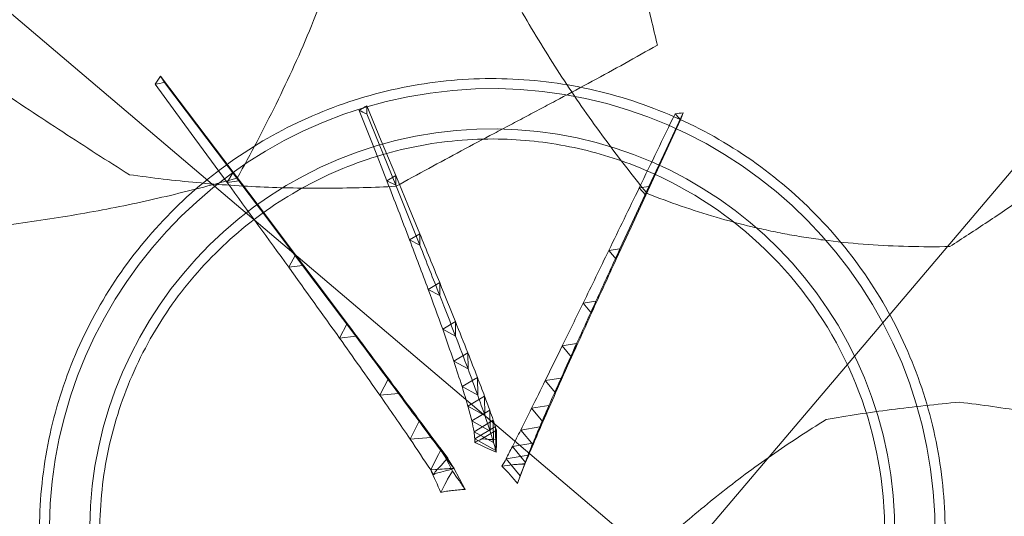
# Model space of a CAD drawing. Header units: millimetres. Extents: x 853417 to 929373, y -433185 to -369260.
# Tile 121 of 228: x 909888 to 910377, y -402488 to -402242. Entities that reach past the tile are written whole.
import ezdxf

# ---------------------------------------------------------------- set-up
doc = ezdxf.new("R2010")
doc.units = ezdxf.units.MM
doc.layers.add('I-FURN', color=7, linetype='Continuous', lineweight=9)
doc.layers.add('KOKO-FLOR-PATT', color=7, linetype='Continuous', lineweight=9)

# ---------------------------------------------------------------- blocks, each defined once
blk = doc.blocks.new('Furniture_Interior-Artwork-Decoration_Gotessons_Areca-Palm  - Default-1583015-1 korrus_SA_kunstihanke plaan')
at = {"layer": 'I-FURN'}
for p, q in [((236.73, 142.26), (184.82, 109.84)), ((184.42, 115.66), (189.23, 112.21)), ((184.82, 109.84), (184.42, 115.66)), ((189.23, 112.21), (184.82, 109.84)), ((139.81, 89), (145.63, 85.04)), ((140.09, 82.04), (139.81, 89)), ((145.63, 85.04), (140.09, 82.04)), ((102.52, 67), (109.34, 62.53)), ((102.66, 58.89), (102.52, 67)), ((109.34, 62.53), (102.66, 58.89)), ((72.46, 49.58), (80.3, 44.6)), ((72.48, 40.33), (72.46, 49.58)), ((80.3, 44.6), (72.48, 40.33)), ((212.16, 43.61), (175.64, 32.42)), ((49.29, 26.15), (49.39, 36.53)), ((49.39, 36.53), (58.23, 31.04)), ((175.64, 32.42), (178.26, 36.59)), ((178.26, 36.59), (180.45, 31.97)), ((58.23, 31.04), (49.29, 26.15)), ((180.45, 31.97), (175.64, 32.42)), ((30.71, 26.51), (33.17, 27.73)), ((32.98, 16.22), (33.17, 27.73)), ((33.17, 27.73), (43, 21.71)), ((144.87, 23.13), (147.96, 27.94)), ((147.96, 27.94), (150.49, 22.65)), ((43, 21.71), (32.98, 16.22)), ((38.23, 18.78), (43, 21.71)), ((119.09, 15.49), (122.66, 20.95)), ((122.66, 20.95), (125.53, 14.97)), ((150.49, 22.65), (144.87, 23.13)), ((32.98, 16.22), (32.82, 16.12)), ((98.29, 9.48), (102.32, 15.56)), ((102.32, 15.56), (105.53, 8.92)), ((125.53, 14.97), (119.09, 15.49)), ((81.49, 4.76), (85.97, 11.47)), ((85.97, 11.47), (89.51, 4.16)), ((49.81, -3.38), (55.61, 5.21)), ((55.61, 5.21), (60.14, -4.13)), ((57.72, -1.51), (63.08, 6.46)), ((63.08, 6.46), (67.28, -2.21)), ((68.12, 1.15), (73.05, 8.49)), ((73.05, 8.49), (76.92, 0.5)), ((105.53, 8.92), (98.29, 9.48)), ((39.91, -5.33), (46.57, 4.5)), ((43.98, -4.62), (50.21, 4.6)), ((44.87, 4.75), (46.57, 4.5)), ((49.97, -6.55), (46.26, 1.1)), ((46.57, 4.5), (51.75, -6.18)), ((50.21, 4.6), (55.06, -5.41)), ((76.92, 0.5), (68.12, 1.15)), ((89.51, 4.16), (81.49, 4.76)), ((55.06, -5.41), (43.98, -4.62)), ((60.14, -4.13), (49.81, -3.38)), ((67.28, -2.21), (57.72, -1.51)), ((39.91, -5.33), (39.01, -5.44)), ((51.75, -6.18), (39.91, -5.33)), ((45.19, -6.2), (49.97, -6.55)), ((26.24, -16.33), (22.64, -14.62)), ((26.24, -16.33), (35.36, -10.04)), ((32.65, -19.58), (41.14, -13.72)), ((35.36, -10.04), (36.23, -21.09)), ((41.14, -13.72), (41.94, -24)), ((36.23, -21.09), (26.24, -16.33)), ((31.9, -19.05), (32.27, -19.2)), ((32.07, -16.64), (32.27, -19.2)), ((41.11, -24.03), (48.96, -18.59)), ((48.96, -18.59), (49.69, -28.11)), ((41.94, -24), (32.65, -19.58)), ((49.69, -28.11), (41.11, -24.03)), ((52, -29.91), (59.21, -24.91)), ((59.21, -24.91), (59.86, -33.65)), ((59.86, -33.65), (52, -29.91)), ((65.76, -37.5), (72.32, -32.92)), ((72.32, -32.92), (72.89, -40.88)), ((72.89, -40.88), (65.76, -37.5)), ((82.82, -47.04), (88.73, -42.89)), ((88.73, -42.89), (89.22, -50.07)), ((89.22, -50.07), (82.82, -47.04)), ((103.69, -58.84), (108.95, -55.11)), ((108.95, -55.11), (109.34, -61.51)), ((109.34, -61.51), (103.69, -58.84)), ((129.31, -73.46), (133.9, -70.15)), ((133.9, -70.15), (134.2, -75.76)), ((134.2, -75.76), (129.31, -73.46)), ((159.62, -90.88), (163.55, -87.99)), ((163.55, -87.99), (163.75, -92.81)), ((163.75, -92.81), (159.62, -90.88))]:
    blk.add_line(p, q, dxfattribs=at)
at = {"layer": 'I-FURN', "flags": 128}
for points in [[(184.42, 115.66), (210.32, 131.31), (236.23, 146.95)], [(236.23, 146.95), (237.19, 146.22), (238.14, 145.49), (239.1, 144.76), (240.06, 144.03)], [(236.73, 142.26), (236.6, 143.44), (236.48, 144.61), (236.35, 145.78), (236.23, 146.95)], [(189.23, 112.21), (214.65, 128.12), (240.06, 144.03)], [(240.06, 144.03), (239.23, 143.59), (238.39, 143.15), (237.56, 142.7), (236.73, 142.26)], [(184.82, 109.84), (162.45, 95.94), (140.09, 82.04)], [(145.63, 85.04), (167.43, 98.62), (189.23, 112.21)], [(109.34, 62.53), (127.48, 73.79), (145.63, 85.04)], [(140.09, 82.04), (121.37, 70.47), (102.66, 58.89)], [(178.26, 36.59), (196.28, 41.87), (214.3, 47.15)], [(212.16, 43.61), (212.7, 44.5), (213.23, 45.38), (213.77, 46.26), (214.3, 47.15)], [(214.3, 47.15), (214.77, 46.16), (215.23, 45.17), (215.7, 44.18), (216.16, 43.2)], [(180.45, 31.97), (198.3, 37.58), (216.16, 43.2)], [(216.16, 43.2), (215.16, 43.3), (214.16, 43.41), (213.16, 43.51), (212.16, 43.61)], [(175.64, 32.42), (160.25, 27.78), (144.87, 23.13)], [(150.49, 22.65), (165.47, 27.31), (180.45, 31.97)], [(32.01, 25.63), (31.68, 25.85), (31.36, 26.07), (31.03, 26.29), (30.71, 26.51)], [(30.71, 26.51), (30.87, 26.12), (31.02, 25.74), (31.18, 25.36), (31.34, 24.98)], [(31.34, 24.98), (31.71, 22.73), (32.09, 20.51), (32.46, 18.31), (32.82, 16.12)], [(38.23, 18.78), (36.68, 20.49), (35.12, 22.2), (33.57, 23.92), (32.01, 25.63)], [(32.98, 16.22), (33.03, 19.1), (33.08, 21.98), (33.12, 24.85), (33.17, 27.73)], [(33.17, 27.73), (35.63, 26.23), (38.08, 24.72), (40.54, 23.22), (43, 21.71)], [(26.53, 20.68), (25.31, 21.45), (24.1, 22.21), (22.88, 22.98), (21.67, 23.74)], [(21.67, 23.74), (21.75, 23.04), (21.83, 22.33), (21.91, 21.63), (22, 20.93)], [(22, 20.93), (22.02, 20.22), (22.04, 19.52), (22.06, 18.81), (22.09, 18.11)], [(31.61, 16.97), (30.34, 17.9), (29.06, 18.83), (27.8, 19.76), (26.53, 20.68)], [(31.61, 16.97), (35.41, 18.55), (39.2, 20.13), (43, 21.71)], [(43, 21.71), (40.49, 20.34), (37.99, 18.97), (35.48, 17.59), (32.98, 16.22)], [(32.98, 16.22), (27.53, 13.89), (22.07, 11.56)], [(26.53, 14.04), (27.8, 14.77), (29.07, 15.5), (30.34, 16.23), (31.61, 16.97)], [(32.82, 16.12), (34.17, 16.79), (35.53, 17.45), (36.88, 18.12), (38.23, 18.78)], [(22.07, 11.56), (22.51, 11.81), (22.94, 12.05), (23.38, 12.29), (23.81, 12.53)], [(23.81, 12.53), (24.49, 12.91), (25.17, 13.29), (25.85, 13.66), (26.53, 14.04)], [(44.87, 4.75), (43.41, 2.2), (41.94, -0.35), (40.47, -2.89), (39.01, -5.44)], [(45.07, 4.23), (45.02, 4.36), (44.97, 4.49), (44.92, 4.62), (44.87, 4.75)], [(46.26, 1.1), (45.96, 1.88), (45.67, 2.67), (45.37, 3.45), (45.07, 4.23)], [(45.19, -6.2), (45.46, -4.38), (45.73, -2.55), (46, -0.73), (46.26, 1.1)], [(31.83, -7.71), (31, -8.39), (30.18, -9.07), (29.36, -9.75), (28.54, -10.43)], [(32.13, -12.93), (32.05, -11.62), (31.98, -10.32), (31.9, -9.01), (31.83, -7.71)], [(39.01, -5.44), (39.02, -5.44), (39.04, -5.45), (39.06, -5.45), (39.08, -5.45)], [(39.08, -5.45), (40.6, -5.64), (42.13, -5.83), (43.66, -6.01), (45.19, -6.2)], [(22.64, -14.62), (23.26, -14.91), (23.88, -15.21), (24.5, -15.5), (25.12, -15.8)], [(28.54, -10.43), (28.32, -10.59), (28.1, -10.75), (27.89, -10.91), (27.67, -11.08)], [(32.15, -16.03), (32.14, -15.25), (32.14, -14.48), (32.13, -13.7), (32.13, -12.93)], [(25.12, -15.8), (26.42, -16.42), (27.74, -17.04), (29.06, -17.67), (30.38, -18.3)], [(30.38, -18.3), (30.45, -18.34), (30.52, -18.37), (30.59, -18.4), (30.66, -18.44)], [(30.66, -18.44), (30.97, -18.59), (31.28, -18.74), (31.59, -18.9), (31.9, -19.05)], [(31.9, -19.05), (31.94, -18.45), (31.98, -17.84), (32.02, -17.24), (32.07, -16.64)], [(32.07, -16.64), (32.09, -16.48), (32.11, -16.33), (32.13, -16.18), (32.15, -16.03)], [(159.62, -90.88), (144.46, -82.17), (129.31, -73.46)], [(134.2, -75.76), (148.98, -84.29), (163.75, -92.81)], [(195.32, -111.5), (177.47, -101.19), (159.62, -90.88)], [(163.75, -92.81), (181.23, -102.94), (198.7, -113.07)], [(195.32, -111.5), (196.14, -110.88), (196.96, -110.27), (197.78, -109.65), (198.6, -109.03)], [(198.7, -113.07), (197.86, -112.68), (197.01, -112.28), (196.17, -111.89), (195.32, -111.5)], [(198.6, -109.03), (198.63, -110.04), (198.65, -111.05), (198.68, -112.06), (198.7, -113.07)]]:
    blk.add_lwpolyline(points, dxfattribs=at)
at = {"layer": 'I-FURN'}
for points, knots in [([(172.54, 250.23), (172.65, 244.13), (172.96, 232), (173.73, 214.08), (174.86, 196.21), (176.36, 178.62), (178.26, 161.39), (181.33, 138.66), (184.14, 121.87), (186.18, 110.52)], [0, 0, 0, 0, 0.125, 0.25, 0.375, 0.5, 0.625, 0.75, 1, 1, 1, 1]), ([(192.66, 163.74), (190.09, 152.7), (185.48, 130.73), (181.1, 102.98), (178.53, 81.18), (176.49, 59.45), (175.52, 43.26), (175.07, 32.36)], [0, 0, 0, 0, 0.25, 0.5, 0.625, 0.75, 1, 1, 1, 1]), ([(175.07, 32.36), (177.6, 26.61), (182.54, 15.24), (189.74, -1.54), (195.7, -15.68), (200.46, -27.06), (204, -35.53), (207.54, -43.98), (212.31, -55.31), (218.32, -69.46), (225.68, -86.35), (230.78, -97.65), (233.38, -103.31)], [0, 0, 0, 0, 0.125, 0.25, 0.375, 0.4375, 0.5, 0.5625, 0.625, 0.75, 0.875, 1, 1, 1, 1]), ([(283.5, -25.43), (272.54, -30.07), (256.41, -37.23), (235.26, -47.55), (219.7, -55.62), (204.42, -64.09), (184.42, -75.88), (169.98, -85.16), (160.36, -91.66)], [0, 0, 0, 0, 0.25, 0.375, 0.5, 0.625, 0.75, 1, 1, 1, 1]), ([(-28.46, -64.11), (-21.91, -72.18), (-12.42, -84.32), (-0.25, -101.18), (8.58, -114.18), (17.13, -127.65), (25.35, -141.54), (33.14, -155.66), (38.11, -165.32), (40.55, -170.21)], [0, 0, 0, 0, 0.25, 0.375, 0.5, 0.625, 0.75, 0.875, 1, 1, 1, 1]), ([(233.38, -103.31), (237.63, -102.68), (246.5, -101.39), (258.55, -99.66), (268.89, -98.28), (277.01, -97.27), (285.47, -96.21), (294.23, -95.06), (303.33, -93.83), (312.83, -92.56), (322.65, -91.2), (336.04, -89.17), (353.38, -86.23), (368.01, -83.44), (375.56, -81.93)], [0, 0, 0, 0, 0.125, 0.25, 0.3125, 0.375, 0.4375, 0.5, 0.5625, 0.625, 0.6875, 0.75, 0.875, 1, 1, 1, 1]), ([(160.36, -91.66), (157.69, -97.04), (152.55, -107.89), (145.5, -124.59), (140.17, -139.12), (136.29, -151.13), (133.63, -160.27), (131.2, -169.59), (128.23, -182.33), (125.14, -198.64), (122.43, -218.57), (121.17, -232.22), (120.67, -239.12)], [0, 0, 0, 0, 0.125, 0.25, 0.375, 0.4375, 0.5, 0.5625, 0.625, 0.75, 0.875, 1, 1, 1, 1])]:
    blk.add_open_spline(points, degree=3, knots=knots, dxfattribs=at)
for points in [[(241.8, 226.25), (237.6, 221), (229.2, 210.52), (216.71, 194.81), (204.46, 179.18), (196.54, 168.88), (192.66, 163.74)], [(139.81, 89), (154.68, 97.89), (169.55, 106.77), (184.42, 115.66)], [(186.18, 110.52), (191.91, 106.66), (203.41, 99.05), (220.98, 88), (239.25, 77.21), (258.17, 66.94), (277.8, 57.29), (298.26, 48.3), (319.4, 40.19), (334.05, 35.25), (341.5, 32.9)], [(102.52, 67), (114.95, 74.34), (127.38, 81.67), (139.81, 89)], [(72.46, 49.58), (82.48, 55.39), (92.5, 61.2), (102.52, 67)], [(102.66, 58.89), (92.6, 52.71), (82.54, 46.52), (72.48, 40.33)], [(80.3, 44.6), (89.98, 50.58), (99.66, 56.56), (109.34, 62.53)], [(49.39, 36.53), (57.08, 40.88), (64.77, 45.23), (72.46, 49.58)], [(58.23, 31.04), (65.58, 35.56), (72.94, 40.08), (80.3, 44.6)], [(72.48, 40.33), (64.75, 35.6), (57.02, 30.87), (49.29, 26.15)], [(33.17, 27.73), (38.58, 30.67), (43.99, 33.6), (49.39, 36.53)], [(147.96, 27.94), (158.06, 30.82), (168.16, 33.71), (178.26, 36.59)], [(43, 21.71), (48.07, 24.82), (53.15, 27.93), (58.23, 31.04)], [(21.67, 23.74), (25.5, 25.07), (29.34, 26.4), (33.17, 27.73)], [(49.29, 26.15), (43.85, 22.84), (38.42, 19.53), (32.98, 16.22)], [(122.66, 20.95), (131.09, 23.28), (139.53, 25.61), (147.96, 27.94)], [(102.32, 15.56), (109.1, 17.36), (115.88, 19.15), (122.66, 20.95)], [(144.87, 23.13), (136.27, 20.59), (127.68, 18.04), (119.09, 15.49)], [(125.53, 14.97), (133.85, 17.53), (142.17, 20.09), (150.49, 22.65)], [(22.09, 18.11), (22.09, 17.02), (22.08, 14.83), (22.08, 12.65), (22.07, 11.56)], [(85.97, 11.47), (91.42, 12.84), (96.87, 14.2), (102.32, 15.56)], [(119.09, 15.49), (112.16, 13.49), (105.22, 11.48), (98.29, 9.48)], [(105.53, 8.92), (112.19, 10.94), (118.86, 12.95), (125.53, 14.97)], [(73.05, 8.49), (77.36, 9.49), (81.67, 10.48), (85.97, 11.47)], [(50.21, 4.6), (52.01, 4.8), (53.81, 5), (55.61, 5.21)], [(55.61, 5.21), (58.1, 5.62), (60.59, 6.04), (63.08, 6.46)], [(63.08, 6.46), (66.41, 7.13), (69.73, 7.81), (73.05, 8.49)], [(98.29, 9.48), (92.69, 7.9), (87.09, 6.33), (81.49, 4.76)], [(89.51, 4.16), (94.85, 5.74), (100.19, 7.33), (105.53, 8.92)], [(46.57, 4.5), (47.78, 4.53), (48.99, 4.57), (50.21, 4.6)], [(68.12, 1.15), (64.65, 0.26), (61.18, -0.62), (57.72, -1.51)], [(67.28, -2.21), (70.49, -1.3), (73.71, -0.4), (76.92, 0.5)], [(81.49, 4.76), (77.03, 3.56), (72.58, 2.35), (68.12, 1.15)], [(76.92, 0.5), (81.12, 1.72), (85.31, 2.94), (89.51, 4.16)], [(43.98, -4.62), (42.62, -4.85), (41.26, -5.09), (39.91, -5.33)], [(49.81, -3.38), (47.87, -3.79), (45.92, -4.2), (43.98, -4.62)], [(57.72, -1.51), (55.08, -2.13), (52.45, -2.76), (49.81, -3.38)], [(55.06, -5.41), (56.76, -4.99), (58.45, -4.56), (60.14, -4.13)], [(60.14, -4.13), (62.52, -3.49), (64.9, -2.85), (67.28, -2.21)], [(31.83, -7.71), (33.01, -8.48), (34.19, -9.26), (35.36, -10.04)], [(49.97, -6.55), (50.57, -6.43), (51.16, -6.3), (51.75, -6.18)], [(51.75, -6.18), (52.85, -5.93), (53.96, -5.67), (55.06, -5.41)], [(27.67, -11.08), (26.83, -11.67), (25.15, -12.85), (23.48, -14.03), (22.64, -14.62)], [(35.36, -10.04), (37.29, -11.26), (39.22, -12.49), (41.14, -13.72)], [(41.14, -13.72), (43.75, -15.34), (46.35, -16.97), (48.96, -18.59)], [(32.65, -19.58), (30.51, -18.5), (28.37, -17.41), (26.24, -16.33)], [(32.27, -19.2), (33.59, -19.83), (34.91, -20.46), (36.23, -21.09)], [(48.96, -18.59), (52.37, -20.7), (55.79, -22.8), (59.21, -24.91)], [(41.11, -24.03), (38.29, -22.54), (35.47, -21.06), (32.65, -19.58)], [(36.23, -21.09), (38.14, -22.06), (40.04, -23.03), (41.94, -24)], [(52, -29.91), (48.37, -27.95), (44.74, -25.99), (41.11, -24.03)], [(41.94, -24), (44.53, -25.37), (47.11, -26.74), (49.69, -28.11)], [(49.69, -28.11), (53.08, -29.95), (56.47, -31.8), (59.86, -33.65)], [(59.21, -24.91), (63.58, -27.58), (67.95, -30.25), (72.32, -32.92)], [(65.76, -37.5), (61.17, -34.97), (56.59, -32.44), (52, -29.91)], [(59.86, -33.65), (64.21, -36.06), (68.55, -38.47), (72.89, -40.88)], [(72.32, -32.92), (77.79, -36.24), (83.26, -39.56), (88.73, -42.89)], [(82.82, -47.04), (77.13, -43.86), (71.44, -40.68), (65.76, -37.5)], [(72.89, -40.88), (78.33, -43.95), (83.78, -47.01), (89.22, -50.07)], [(88.73, -42.89), (95.47, -46.96), (102.21, -51.04), (108.95, -55.11)], [(103.69, -58.84), (96.73, -54.91), (89.77, -50.97), (82.82, -47.04)], [(89.22, -50.07), (95.93, -53.89), (102.63, -57.7), (109.34, -61.51)], [(108.95, -55.11), (117.26, -60.13), (125.58, -65.14), (133.9, -70.15)], [(129.31, -73.46), (120.77, -68.59), (112.23, -63.72), (103.69, -58.84)], [(109.34, -61.51), (117.63, -66.26), (125.91, -71.01), (134.2, -75.76)], [(133.9, -70.15), (143.78, -76.1), (153.67, -82.05), (163.55, -87.99)], [(163.55, -87.99), (175.24, -95.01), (186.92, -102.02), (198.6, -109.03)], [(40.55, -170.21), (41.03, -175.47), (41.83, -186.16), (42.67, -202.78), (43.15, -219.77), (43.25, -231.26), (43.26, -237.04)], [(43.26, -237.04), (42.1, -242.41), (39.69, -253.15), (35.72, -269.47), (31.68, -285.59), (28.92, -296.61), (27.52, -302.19)], [(120.67, -239.12), (122.38, -242.36), (125.86, -248.89), (131.22, -258.9), (136.74, -269.04), (140.55, -275.85), (142.48, -279.28)]]:
    blk.add_open_spline(points, degree=3, dxfattribs=at)
blk = doc.blocks.new('Furniture_Other_Gotessons_Plant-Pot - Default-V8-1 korrus_SA_kunstihanke plaan')
at = {"layer": 'I-FURN'}
for radius, start, end in [(220, 90, 270), (220, 270, 90), (200, 90, 270), (200, 270, 90)]:
    blk.add_arc((0, 0), radius, start, end, dxfattribs=at)
for points, knots in [([(0, 225), (-14.72, 224.99), (-44.18, 222.09), (-86.65, 209.21), (-125.8, 188.29), (-160.12, 160.12), (-188.29, 125.8), (-209.22, 86.64), (-222.1, 44.15), (-225.72, 7.3), (-224.28, -22.02), (-219.95, -51.23), (-209.22, -86.63), (-188.29, -125.8), (-160.12, -160.12), (-125.79, -188.29), (-86.63, -209.22), (-44.13, -222.11), (-14.67, -224.99), (0, -225)], [0, 0, 0, 0, 0.0625, 0.125, 0.1875, 0.25, 0.3125, 0.375, 0.4375, 0.5, 0.53125, 0.5625, 0.625, 0.6875, 0.75, 0.8125, 0.875, 0.9375, 1, 1, 1, 1]), ([(0, -225), (14.72, -224.99), (44.18, -222.09), (86.65, -209.21), (125.8, -188.29), (160.12, -160.12), (188.29, -125.8), (209.22, -86.64), (222.1, -44.15), (225.72, -7.3), (224.28, 22.02), (219.95, 51.23), (209.22, 86.63), (188.29, 125.8), (160.12, 160.12), (125.79, 188.29), (86.63, 209.22), (44.13, 222.11), (14.67, 224.99), (0, 225)], [0, 0, 0, 0, 0.0625, 0.125, 0.1875, 0.25, 0.3125, 0.375, 0.4375, 0.5, 0.53125, 0.5625, 0.625, 0.6875, 0.75, 0.8125, 0.875, 0.9375, 1, 1, 1, 1]), ([(0, 195), (-23.79, 195), (-71.45, 186.18), (-133.44, 148.2), (-170.3, 100.12), (-188.03, 55.67), (-195.36, 18.74), (-195.36, -20.44), (-186.83, -60.68), (-170.12, -98.2), (-145.98, -131.44), (-115.45, -158.92), (-79.87, -179.46), (-40.81, -192.15), (-13.58, -195), (0, -195)], [-1, -1, -1, -1, -0.883333, -0.766667, -0.65, -0.591667, -0.533333, -0.466667, -0.4, -0.333333, -0.266667, -0.2, -0.133333, -0.066667, 0, 0, 0, 0]), ([(0, -195), (23.79, -195), (71.45, -186.18), (133.44, -148.2), (170.3, -100.12), (188.03, -55.67), (195.36, -18.74), (195.36, 20.44), (186.83, 60.68), (170.12, 98.2), (145.98, 131.44), (115.45, 158.92), (79.87, 179.46), (40.81, 192.15), (13.58, 195), (0, 195)], [-1, -1, -1, -1, -0.883333, -0.766667, -0.65, -0.591667, -0.533333, -0.466667, -0.4, -0.333333, -0.266667, -0.2, -0.133333, -0.066667, 0, 0, 0, 0])]:
    blk.add_open_spline(points, degree=3, knots=knots, dxfattribs=at)

msp = doc.modelspace()

# ---------------------------------------------------------------- hatches: boundary and pattern name
at = {"layer": 'KOKO-FLOR-PATT', "true_color": 0x800000}
h = msp.add_hatch(dxfattribs=at)
h.set_pattern_fill('FP_68', color=16, style=0, pattern_type=2)
h.set_pattern_definition([(319.684, (911614.7, -400167.06), (291.15, 343.12), []), (49.684, (911614.7, -400167.06), (-343.12, 291.15), [])])
h.paths.add_polyline_path([(911526.53, -404047.61), (912249.06, -403987.82), (912187.21, -403240.38), (912237.04, -403236.25), (912298.89, -403983.7), (912323.81, -403981.64), (912324.22, -403961.53), (912337.18, -403960.4), (912328.3, -403844.84), (912361.87, -403841.86), (912967.17, -403289.99), (914247.73, -403176.37), (914157.27, -402034.81), (914206.68, -402030.9), (914206.68, -402006.23), (914244.61, -402003.23), (914193.26, -401355.26), (914153.31, -401357.43), (914151.44, -401333.91), (914102.03, -401337.78), (913749.53, -396889.6), (912428.01, -397007.02), (912271.73, -396356.62), (912264.5, -396257.15), (912220.02, -396260.83), (912216.72, -396220.97), (911419.45, -396286.95), (911420.69, -396326.98), (911377.64, -396330.66), (911386.25, -396451.99), (911222.91, -397114.09), (908868.8, -397323.24), (909383.69, -403607.62), (909546.09, -403593.54), (911454.12, -403424.24), (911511.24, -404028.81), (911524.99, -404028.98), (911526.36, -404045.55)], flags=0)
h.paths.add_polyline_path([(911870.88, -402124.77), (911811.51, -402119.82), (911735.5, -402106.49), (911681.05, -402092.97), (911675.27, -402087.25), (911671.06, -402077.77), (911664.28, -401966.37), (911615.88, -401817.15), (911622.07, -401808.16), (911675.58, -401796.94), (911683.62, -401796.6), (911674.67, -401623.96), (911678.16, -401618.14), (911688.77, -401614.8), (911699.64, -401617.18), (911704.51, -401623.96), (911749.83, -401629.56), (911771.28, -401630.85), (912012.85, -401618.55), (912057.55, -401609.19), (912061.83, -401602.03), (912072.46, -401598.75), (912083.32, -401601.19), (912088.15, -401609.19), (912090.03, -401650.5), (912092.78, -401779.48), (912116.48, -401779.48), (912155.08, -401785.86), (912162.32, -401796.6), (912162.42, -401799.27), (912126.53, -401953.75), (912129.63, -402024.26), (912125.58, -402034.48), (912125.06, -402066.54), (912119.91, -402072.31), (912098.62, -402081.6), (912040.87, -402100.02), (911989.38, -402113.03), (911931.55, -402122.45), (911901.34, -402124.68)], flags=0)
h.paths.add_polyline_path([(911300.51, -401953.01), (911280.86, -401947.08), (911202.64, -401914.27), (911151.42, -401888.43), (911100.27, -401855.86), (911054.33, -401817.23), (911013.5, -401774.7), (910965.06, -401714.98), (910948.56, -401690.04), (910948.56, -401679.98), (910953.24, -401671.6), (910965.06, -401655.52), (910967.43, -401644.79), (911015.22, -401578.08), (911069.09, -401436.28), (911079.91, -401433.05), (911124.19, -401454.63), (911135.09, -401462.68), (911235.23, -401323.09), (911242.81, -401320.29), (911253.17, -401324.35), (911260.15, -401333.02), (911260.33, -401342.07), (911291.46, -401374.15), (911307.34, -401388.62), (911503.16, -401530.62), (911543.83, -401551.38), (911554.63, -401549.18), (911562, -401552.61), (911568.92, -401561.32), (911566.06, -401572.96), (911543.21, -401603.93), (911464.41, -401706.08), (911484.67, -401722.97), (911508.93, -401750.14), (911508.93, -401761.56), (911506.22, -401765.19), (911385.32, -401857.54), (911320.93, -401941.13), (911315.6, -401947.08), (911308.5, -401951.51)], flags=0)
h.paths.add_polyline_path([(912488.3, -401873.13), (912474.72, -401870.24), (912466.99, -401864.62), (912390.22, -401789.16), (912256.02, -401711.19), (912254.6, -401699.99), (912283.09, -401659.81), (912292.81, -401650.37), (912171.38, -401528.85), (912171.38, -401517.21), (912175.55, -401511.34), (912185.24, -401505.87), (912193.39, -401507.7), (912230.92, -401481.67), (912247.78, -401468.35), (912419.76, -401298.27), (912446.87, -401261.51), (912446.87, -401249.5), (912451.03, -401243.79), (912460.76, -401238.38), (912468.93, -401240.4), (912505.34, -401277.9), (912586.58, -401365.06), (912602, -401350.7), (912637.3, -401328.31), (912648.45, -401330.05), (912651.7, -401333.43), (912723.14, -401467.75), (912777.11, -401523.07), (912783.79, -401536.38), (912801.87, -401557.65), (912801.87, -401565.39), (912792.18, -401586.49), (912751.17, -401654.42), (912723.14, -401693.79), (912694.78, -401728.25), (912651.08, -401770.4), (912603.5, -401806.25), (912534.38, -401848.96), (912489.52, -401872.71)], flags=0)
h.paths.add_polyline_path([(911026.93, -401403.1), (910877.23, -401375.96), (910797.31, -401383.04), (910789.92, -401380.62), (910757.88, -401382.05), (910751.02, -401375.96), (910741.25, -401356.57), (910719.35, -401300.05), (910703.23, -401249.44), (910690.33, -401192.29), (910684.32, -401131.87), (910686.26, -401065.29), (910694.34, -400995.63), (910704.53, -400940.46), (910709.89, -400934.35), (910719.09, -400929.57), (910829.88, -400916.03), (910976.39, -400858.96), (910985.23, -400864.29), (910999.58, -400916.03), (911000.51, -400925.03), (911172.3, -400905.61), (911178.56, -400909.18), (911182.28, -400919.12), (911180.57, -400930.12), (911174.09, -400935.38), (911171.27, -400980.96), (911172.3, -401012.43), (911198.23, -401242.83), (911210.29, -401286.87), (911217.7, -401290.71), (911221.61, -401301.13), (911219.84, -401312.11), (911210.29, -401317.7), (911171.03, -401321.81), (911042.45, -401332.38), (911043.83, -401356.59), (911039.87, -401394.96), (911031.59, -401402.64)], flags=0)
h.paths.add_polyline_path([(912754.43, -401251.27), (912744.94, -401245.15), (912732.36, -401195.99), (912731.49, -401183.98), (912559.78, -401198.58), (912553.28, -401194.95), (912549.62, -401184.45), (912551.66, -401173.51), (912558.29, -401168.44), (912562.48, -401122.96), (912562.48, -401092.75), (912543.36, -400860.41), (912532.63, -400816.02), (912525.34, -400811.96), (912521.73, -400801.43), (912523.84, -400790.51), (912532.63, -400785.32), (912572.91, -400782.28), (912701.76, -400775.55), (912701.76, -400746.38), (912706.21, -400713.08), (912714.71, -400705.65), (912719.39, -400705.33), (912868.2, -400736.94), (912952.48, -400732.86), (912985.73, -400732.86), (912993.15, -400736.94), (912998.38, -400743.58), (913004.18, -400757.91), (913030.21, -400838.64), (913043.96, -400894.34), (913052.55, -400954.37), (913053.15, -401014.39), (913047.86, -401070.46), (913035.82, -401138.69), (913025.5, -401177.48), (913018.03, -401183.98), (913012.75, -401185.61), (912988.56, -401187.44), (912978.87, -401192.63), (912901.78, -401198.08), (912759.11, -401250.91)], flags=0)
h.paths.add_polyline_path([(910965.47, -400806.26), (910815.78, -400779.11), (910735.85, -400786.19), (910728.47, -400783.77), (910696.43, -400785.2), (910689.56, -400779.11), (910679.8, -400759.72), (910657.9, -400703.2), (910641.78, -400652.6), (910628.87, -400595.44), (910622.87, -400535.03), (910624.81, -400468.44), (910632.89, -400398.79), (910643.08, -400343.61), (910648.43, -400337.5), (910657.64, -400332.72), (910768.42, -400319.19), (910914.93, -400262.11), (910923.78, -400267.44), (910938.13, -400319.19), (910939.05, -400328.18), (911110.85, -400308.77), (911117.11, -400312.34), (911120.83, -400322.28), (911119.12, -400333.27), (911112.64, -400338.54), (911109.82, -400384.12), (911110.85, -400415.59), (911136.78, -400645.98), (911148.83, -400690.03), (911156.25, -400693.87), (911160.16, -400704.28), (911158.39, -400715.27), (911148.83, -400720.85), (911109.58, -400724.96), (910981, -400735.54), (910982.38, -400759.74), (910978.42, -400798.12), (910970.14, -400805.79)], flags=0)
h.paths.add_polyline_path([(912710.87, -400652.85), (912700.78, -400644.63), (912688.8, -400597.58), (912687.92, -400585.57), (912516.22, -400600.16), (912509.72, -400596.54), (912506.05, -400586.03), (912508.09, -400575.09), (912514.72, -400570.02), (912518.91, -400524.55), (912518.91, -400494.34), (912499.8, -400261.99), (912489.07, -400217.6), (912481.77, -400213.55), (912478.17, -400203.02), (912480.27, -400192.09), (912489.07, -400186.9), (912529.35, -400183.86), (912658.19, -400177.14), (912658.19, -400147.97), (912662.64, -400114.66), (912671.15, -400107.24), (912675.82, -400106.92), (912824.64, -400138.53), (912908.92, -400134.44), (912942.16, -400134.44), (912949.59, -400138.53), (912954.82, -400145.16), (912960.61, -400159.49), (912986.65, -400240.23), (913000.4, -400295.93), (913008.99, -400355.95), (913009.59, -400415.97), (913004.3, -400472.04), (912992.25, -400540.28), (912981.93, -400579.07), (912974.46, -400585.57), (912969.19, -400587.2), (912944.99, -400589.02), (912935.3, -400594.22), (912858.21, -400599.66), (912715.54, -400652.49)], flags=0)
h.paths.add_polyline_path([(913891.71, -400591.02), (913773.21, -399095.71), (913813.09, -399092.55), (913889.17, -399157.45), (913996.49, -400511.79), (913931.59, -400587.86)], flags=0)
h.paths.add_polyline_path([(910904.02, -400209.41), (910754.33, -400182.27), (910674.4, -400189.35), (910667.02, -400186.93), (910634.98, -400188.36), (910628.11, -400182.27), (910618.34, -400162.88), (910596.45, -400106.36), (910580.33, -400055.75), (910567.42, -399998.6), (910561.41, -399938.18), (910563.36, -399871.6), (910571.44, -399801.95), (910581.63, -399746.77), (910586.98, -399740.66), (910596.19, -399735.88), (910706.97, -399722.34), (910853.48, -399665.27), (910862.33, -399670.6), (910876.67, -399722.34), (910877.6, -399731.34), (911049.4, -399711.92), (911055.65, -399715.49), (911059.38, -399725.43), (911057.67, -399736.43), (911051.19, -399741.69), (911048.36, -399787.27), (911049.4, -399818.74), (911075.33, -400049.14), (911087.38, -400093.19), (911094.8, -400097.02), (911098.71, -400107.44), (911096.93, -400118.42), (911087.38, -400124.01), (911048.13, -400128.12), (910919.54, -400138.69), (910920.93, -400162.9), (910916.96, -400201.27), (910908.68, -400208.95)], flags=0)
h.paths.add_polyline_path([(912667.3, -400054.43), (912657.81, -400048.32), (912645.23, -399999.16), (912644.36, -399987.15), (912472.65, -400001.75), (912466.15, -399998.12), (912462.49, -399987.61), (912464.53, -399976.67), (912471.16, -399971.6), (912475.35, -399926.13), (912475.35, -399895.92), (912456.23, -399663.58), (912445.5, -399619.19), (912438.21, -399615.13), (912434.6, -399604.6), (912436.71, -399593.68), (912445.5, -399588.49), (912485.78, -399585.44), (912614.63, -399578.72), (912614.63, -399549.55), (912619.08, -399516.25), (912627.58, -399508.82), (912632.26, -399508.5), (912781.07, -399540.11), (912877.54, -399535.17), (912898.6, -399536.02), (912906.02, -399540.11), (912911.25, -399546.75), (912917.05, -399561.08), (912943.08, -399641.81), (912956.83, -399697.51), (912965.42, -399757.53), (912966.02, -399817.55), (912960.73, -399873.63), (912948.69, -399941.86), (912938.37, -399980.65), (912930.9, -399987.15), (912925.62, -399988.78), (912901.43, -399990.61), (912891.74, -399995.8), (912814.64, -400001.24), (912671.97, -400054.08)], flags=0)
h.paths.add_polyline_path([(910842.57, -399612.57), (910692.87, -399585.42), (910612.95, -399592.5), (910605.56, -399590.08), (910573.53, -399591.51), (910566.66, -399585.42), (910556.89, -399566.03), (910535, -399509.51), (910518.88, -399458.91), (910505.97, -399401.75), (910499.96, -399341.34), (910501.91, -399274.75), (910509.99, -399205.1), (910520.18, -399149.92), (910525.53, -399143.81), (910534.74, -399139.03), (910645.52, -399125.5), (910792.03, -399068.42), (910800.87, -399073.75), (910815.22, -399125.5), (910816.15, -399134.49), (910987.95, -399115.08), (910994.2, -399118.65), (910997.93, -399128.59), (910996.22, -399139.58), (910989.74, -399144.85), (910986.91, -399190.43), (910987.95, -399221.9), (911013.87, -399452.29), (911025.93, -399496.34), (911033.34, -399500.18), (911037.26, -399510.59), (911035.48, -399521.58), (911025.93, -399527.16), (910986.67, -399531.28), (910858.09, -399541.85), (910859.48, -399566.05), (910855.51, -399604.43), (910847.23, -399612.1)], flags=0)
h.paths.add_polyline_path([(912623.74, -399456.02), (912613.64, -399447.8), (912601.67, -399400.74), (912600.79, -399388.73), (912429.09, -399403.33), (912422.59, -399399.7), (912418.92, -399389.2), (912420.96, -399378.26), (912427.59, -399373.19), (912431.78, -399327.71), (912431.78, -399297.5), (912412.67, -399065.16), (912401.94, -399020.77), (912394.23, -399015.93), (912391.04, -399006.19), (912393.14, -398995.26), (912401.94, -398990.07), (912442.22, -398987.03), (912571.06, -398980.3), (912571.06, -398951.13), (912575.51, -398917.83), (912584.02, -398910.41), (912588.69, -398910.08), (912737.51, -398941.69), (912821.79, -398937.61), (912855.03, -398937.61), (912862.45, -398941.69), (912867.69, -398948.33), (912873.48, -398962.66), (912899.52, -399043.39), (912913.27, -399099.09), (912921.86, -399159.12), (912922.46, -399219.14), (912917.16, -399275.21), (912905.12, -399343.44), (912894.8, -399382.23), (912887.33, -399388.73), (912882.05, -399390.36), (912857.86, -399392.19), (912848.17, -399397.38), (912771.08, -399402.83), (912628.41, -399455.66)], flags=0)
h.paths.add_polyline_path([(911074.81, -399012.62), (911066.46, -399010.54), (911029.06, -398972.82), (910947.6, -398887.34), (910932.34, -398901.86), (910897.29, -398924.64), (910886.12, -398923.02), (910882.83, -398919.68), (910809.91, -398786.16), (910755.34, -398731.43), (910747.8, -398717.47), (910730.2, -398697.13), (910730.11, -398689.39), (910739.57, -398668.18), (910769.79, -398615.64), (910799.04, -398571.3), (910835.4, -398525.36), (910878.63, -398482.73), (910925.81, -398446.35), (910990.93, -398404.94), (911040.26, -398378.21), (911048.38, -398378.54), (911062.11, -398386.93), (911138.01, -398460.39), (911274.32, -398537.57), (911275.5, -398549.31), (911247.82, -398589.25), (911238.2, -398598.8), (911360.96, -398718.98), (911362.57, -398726.9), (911356.99, -398736.52), (911347.36, -398742.1), (911336.6, -398742.1), (911301.95, -398766.8), (911284.01, -398781.53), (911115.14, -398952.28), (911088.45, -398989.33), (911090.12, -398997.51), (911084.47, -399007.1), (911079.07, -399010.95)], flags=0)
h.paths.add_polyline_path([(912291.78, -398917.27), (912281.37, -398913.32), (912274.31, -398904.73), (912273.61, -398895.25), (912242.54, -398863.95), (912226.5, -398849.66), (912029.13, -398709.83), (911988.23, -398689.52), (911977.02, -398691.74), (911970.05, -398688.49), (911963.03, -398679.85), (911963.38, -398671.78), (911988.27, -398636.97), (912065.94, -398533.95), (912047.74, -398519.74), (912020.94, -398490.38), (912020.94, -398478.79), (912023.48, -398475.31), (912144.4, -398380.16), (912202.01, -398303.95), (912212.68, -398290.94), (912219.13, -398286.81), (912227.1, -398285.22), (912246.81, -398290.94), (912325.39, -398322.89), (912376.9, -398348.16), (912428.4, -398380.16), (912474.77, -398418.28), (912518.18, -398462.77), (912565.81, -398520.38), (912581.93, -398544.3), (912581.93, -398554.62), (912577.16, -398563.2), (912565.81, -398579), (912563.56, -398589.76), (912518.18, -398652.32), (912464.21, -398799.38), (912452.38, -398802.25), (912408.92, -398781.64), (912397.92, -398773.7), (912299.33, -398914.39), (912294.99, -398916.05)], flags=0)
h.paths.add_polyline_path([(911473.41, -398656.62), (911462.43, -398654.86), (911456.83, -398645.28), (911452.68, -398606.01), (911441.99, -398477.49), (911417.69, -398478.88), (911379.41, -398474.96), (911371.72, -398466.69), (911371.26, -398462.03), (911398.26, -398312.31), (911390.11, -398213.72), (911390.11, -398196.54), (911391.87, -398190.8), (911400.88, -398181.98), (911415.02, -398175.75), (911494.91, -398147.24), (911550.16, -398131.77), (911609.89, -398121.34), (911669.87, -398118.89), (911726.07, -398122.45), (911794.65, -398132.38), (911833.74, -398141.5), (911840.18, -398147.94), (911842.26, -398153.99), (911844.83, -398178.11), (911850.32, -398187.64), (911858.14, -398264.53), (911915.35, -398410.99), (911910.03, -398419.83), (911858.14, -398434.25), (911849.31, -398435.16), (911868.86, -398606.99), (911865.27, -398613.23), (911855.38, -398616.94), (911844.38, -398615.23), (911839.11, -398608.76), (911793.53, -398605.98), (911772.04, -398606.01), (911531.69, -398633.18), (911487.65, -398645.28), (911483.82, -398652.7), (911478.92, -398655.44)], flags=0)

# ---------------------------------------------------------------- block references
at = {"layer": 'I-FURN', "rotation": 95.12458629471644}
for name in ['Furniture_Interior-Artwork-Decoration_Gotessons_Areca-Palm  - Default-1583015-1 korrus_SA_kunstihanke plaan', 'Furniture_Other_Gotessons_Plant-Pot - Default-V8-1 korrus_SA_kunstihanke plaan']:
    msp.add_blockref(name, (910122.73, -402496.03), dxfattribs=at)

doc.saveas('drawing.dxf')
